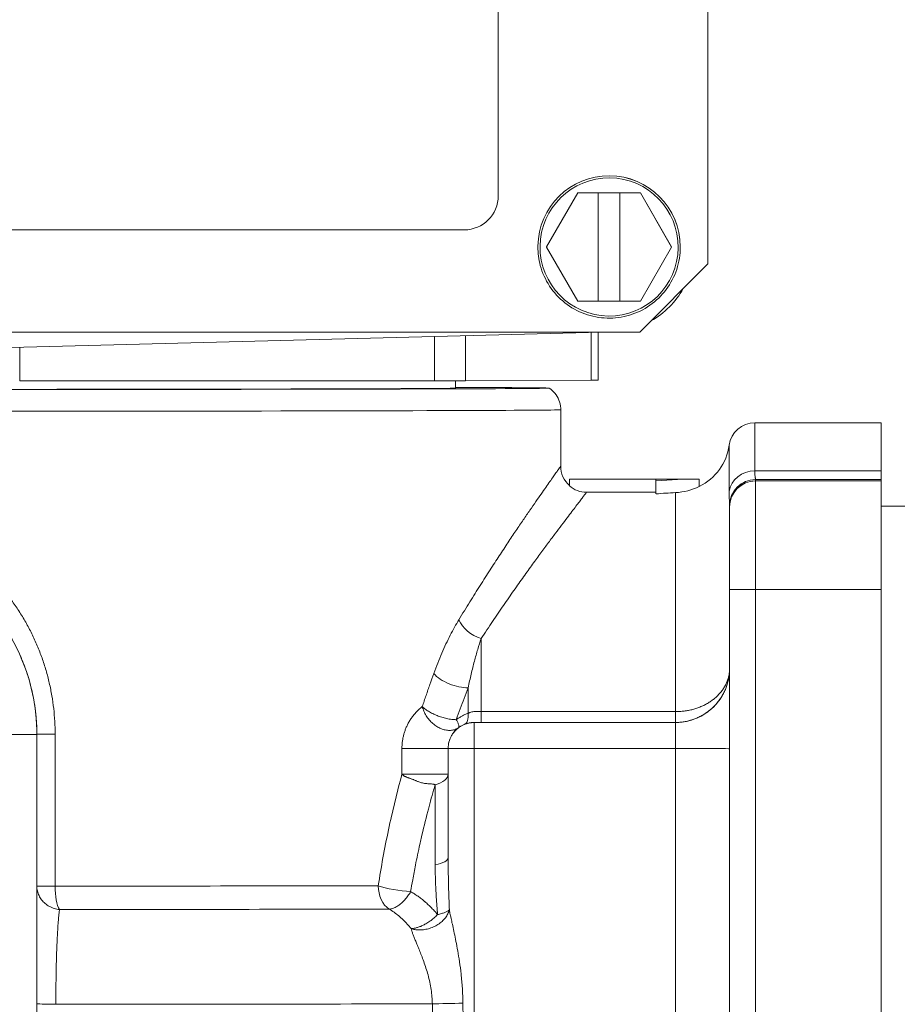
# Model space of a CAD drawing. Header units: inches. Extents: x 1 to 669, y 0 to 417.
# Tile 50 of 256: x 84.14 to 86.06, y 279.1 to 281.25. Entities that reach past the tile are written whole.
import ezdxf

# ---------------------------------------------------------------- set-up
doc = ezdxf.new("R2010")
doc.units = ezdxf.units.IN
doc.header["$LTSCALE"] = 12
doc.header["$MEASUREMENT"] = 0
doc.layers.get('0').update_dxf_attribs({"linetype": 'CONTINUOUS'})
doc.layers.add('X', color=1, linetype='CONTINUOUS')

# ---------------------------------------------------------------- blocks, each defined once
blk = doc.blocks.new('GASTRAIN')
at = {"layer": 'X', "lineweight": 0}
for p, q in [((-37.6243, 298.5756), (-37.6243, 307.3951)), ((-38.0839, 298.7251), (-38.0839, 301.2065)), ((-37.9095, 298.7316), (-37.978, 298.6129)), ((-37.978, 298.6127), (-37.9095, 298.7314)), ((-37.9095, 298.7316), (-37.7725, 298.7316)), ((-37.9095, 298.7314), (-37.9095, 298.7316)), ((-37.9095, 298.7314), (-37.8648, 298.7314)), ((-37.8648, 298.7315), (-37.8173, 298.7315)), ((-37.8648, 298.7314), (-37.8648, 298.7315)), ((-37.8648, 298.4941), (-37.8648, 298.7314)), ((-37.8173, 298.7315), (-37.8173, 298.7314)), ((-37.8173, 298.7314), (-37.7725, 298.7314)), ((-37.8173, 298.4941), (-37.8173, 298.7314)), ((-37.704, 298.6129), (-37.7725, 298.7316)), ((-37.7725, 298.7314), (-37.7725, 298.7316)), ((-37.7725, 298.7314), (-37.704, 298.6127)), ((-40.8867, 298.6503), (-38.1587, 298.6503)), ((-37.9972, 298.6129), (-37.9972, 298.613)), ((-37.978, 298.6129), (-37.978, 298.6127)), ((-37.9095, 298.4941), (-37.978, 298.6127)), ((-37.704, 298.6127), (-37.7725, 298.4941)), ((-37.704, 298.6127), (-37.704, 298.6129)), ((-37.6849, 298.6129), (-37.6849, 298.613)), ((-37.6243, 298.5756), (-37.7738, 298.4261)), ((-37.8648, 298.4941), (-37.9095, 298.4941)), ((-37.8648, 298.4942), (-37.8173, 298.4942)), ((-37.7725, 298.4941), (-37.8173, 298.4941)), ((-41.2717, 298.4261), (-37.7738, 298.4261)), ((-37.8575, 298.4261), (-39.5227, 298.3825)), ((-38.2238, 298.4165), (-38.2238, 298.3196)), ((-38.156, 298.4183), (-38.156, 298.3197)), ((-37.8801, 298.4255), (-37.8801, 298.3207)), ((-37.8651, 298.3208), (-37.8651, 298.4259)), ((-39.1332, 298.3927), (-39.1332, 298.3191)), ((-39.1332, 298.3191), (-38.2238, 298.3196)), ((-38.1774, 298.3034), (-38.1774, 298.3196)), ((-38.156, 298.3197), (-37.8801, 298.3207)), ((-37.947, 298.1325), (-37.947, 298.2559)), ((-37.5215, 298.2275), (-37.5215, 298.1219)), ((-37.5215, 298.2275), (-37.2446, 298.2275)), ((-37.2446, 298.1219), (-37.2446, 298.2275)), ((-37.5779, 298.1782), (-37.5779, 298.0766)), ((-37.928, 298.1035), (-37.928, 298.1041)), ((-37.6457, 298.1041), (-37.928, 298.1041)), ((-37.7382, 298.1035), (-37.928, 298.1035)), ((-37.928, 298.1035), (-37.928, 298.0891)), ((-37.7382, 298.1035), (-37.7382, 298.1001)), ((-37.6433, 298.1041), (-37.6433, 298.0877)), ((-37.2446, 298.1219), (-37.5215, 298.1219)), ((-37.5199, 298.1028), (-37.5199, 298.103)), ((-37.2446, 298.1028), (-37.5199, 298.1028)), ((-37.5199, 298.0998), (-37.5199, 298.1028)), ((-37.2446, 298.1219), (-37.2446, 298.1028)), ((-37.2446, 298.1028), (-37.2446, 298.0998)), ((-37.7382, 298.1001), (-37.7382, 298.0715)), ((-37.2446, 298.0998), (-37.5199, 298.0998)), ((-37.5199, 298.0998), (-37.5199, 297.862)), ((-37.2446, 297.862), (-37.2446, 298.0998)), ((-37.8905, 298.075), (-37.7382, 298.075)), ((-37.6955, 297.5941), (-37.6955, 298.0743)), ((-37.5768, 298.0459), (-37.5768, 298.0461)), ((-37.5768, 298.0429), (-37.5768, 298.0459)), ((-37.5768, 298.0429), (-37.5768, 297.8621)), ((-32.6466, 298.0447), (-37.2446, 298.0447)), ((-37.5768, 295.9637), (-37.5768, 297.8621)), ((-37.2446, 297.862), (-37.5199, 297.862)), ((-37.5199, 295.9636), (-37.5199, 297.862)), ((-37.2446, 297.862), (-37.2446, 295.9636)), ((-38.1216, 297.5941), (-38.1216, 297.7543)), ((-38.1501, 297.5907), (-38.1501, 297.6463)), ((-38.1216, 297.5941), (-37.6955, 297.5941)), ((-38.1216, 297.5705), (-38.1216, 297.5941)), ((-38.1369, 297.5705), (-38.1369, 297.5702)), ((-37.6955, 297.5702), (-38.1369, 297.5702)), ((-38.1369, 297.5702), (-38.1369, 297.5131)), ((-38.1216, 297.5705), (-37.6955, 297.5705)), ((-37.6955, 297.5131), (-37.6955, 297.5702)), ((-39.0956, 297.5441), (-39.0956, 297.5446)), ((-39.0956, 295.921), (-39.0956, 297.5441)), ((-39.0555, 297.2116), (-39.0555, 297.5447)), ((-38.2951, 297.4571), (-38.2951, 297.5135)), ((-38.1938, 297.5133), (-38.1938, 297.5134)), ((-38.1938, 297.2739), (-38.1938, 297.5133)), ((-38.1369, 295.9222), (-38.1369, 297.5131)), ((-37.6955, 297.5131), (-38.1369, 297.5131)), ((-38.2223, 297.4341), (-38.2223, 297.2588))]:
    blk.add_line(p, q, dxfattribs=at)
for centre, radius, start, end in [((-37.5215, 298.1705), 0.057, 90, 172.2336), ((-37.6955, 298.1943), 0.1187, 296.1039, 352.2336)]:
    blk.add_arc(centre, radius, start, end, dxfattribs=at)
at = {"layer": 'X', "lineweight": 0, "extrusion": (0, 0, -1)}
for centre, major_axis, ratio, start_param, end_param in [((-37.841, 298.613), (-0.1561, 0), 0.999998, 0.011528, 3.141593), ((-37.841, 298.6129), (-0.1561, 0), 0.999998, 0.011681, 3.141593), ((-37.841, 298.6129), (-0.1514, 0), 0.999998, 0.011681, 6.294866), ((-38.1587, 298.7251), (0.0747, 0), 0.999998, 0, 1.570796), ((-37.841, 298.6129), (-0.1561, 0), 0.999998, 0, 0.011681), ((-37.841, 298.6135), (-0.1869, 0), 0.999998, -2.627044, -2.085345), ((-37.8901, 298.1325), (-0.057, 0), 0.999998, -0.840942, 0.000148), ((-37.6433, 296.9176), (0.8399, 0.8399), 0.99791, -0.86653, -0.786444), ((-37.5215, 298.0696), (-0.057, 0), 0.919425, 0.13555, 1.570796), ((-37.5199, 298.0461), (-0.057, 0), 0.999238, 0.000001, 1.570796), ((-37.5199, 298.0459), (-0.057, 0), 0.999998, 0, 1.570796), ((-37.5199, 298.0429), (-0.057, 0), 0.999998, 0, 1.570796), ((-38.1216, 297.7955), (-0.0483, 0.0302), 0.663044, -1.964484, -0.755639), ((-38.1785, 297.6776), (-0.0534, 0.0199), 0.451316, -2.292152, -0.689392), ((-38.1369, 297.5133), (-0.057, 0), 0.999998, 0, 1.570796), ((-37.6955, 297.5129), (0.1187, 0), 0.002092, -1.570796, 0), ((-38.2508, 297.2739), (0.057, 0), 0.307755, 0, 1.047198), ((-39.0386, 297.2115), (-0.057, 0), 0.002092, -0.00001, 1.269758), ((-39.0386, 297.2115), (0, 0.057), 0.296511, -2.68905, -1.568606), ((-38.3046, 297.2125), (-0.0562, 0.0089), 0.17129, -2.128691, -0.742077), ((-38.3046, 297.2125), (-0.0001, 0.057), 0.746099, -2.688099, -1.567654), ((-39.0386, 296.9539), (-0.057, 0), 0.025088, -1.298395, 0), ((-39.5227, 296.956), (-1.7418, 0), 0.002092, -2.408414, -1.843292), ((-38.1862, 296.955), (-0.0569, -0.0014), 0.009719, -2.018443, -0.732988), ((-38.1376, 298.0335), (0.0423, -4.2114), 0.008534, 1.045756, 1.311933)]:
    blk.add_ellipse(centre, major_axis=major_axis, ratio=ratio, start_param=start_param, end_param=end_param, dxfattribs=at)
at = {"layer": 'X', "lineweight": 0}
for centre, major_axis, ratio, start_param, end_param in [((-38.253, 298.3198), (0.1121, 0), 0.002092, -1.307162, -0.523599), ((-37.9772, 298.3208), (0.1121, 0), 0.002092, -0.523603, 0), ((-39.5227, 298.3034), (-1.5502, 0), 0.002092, 0, 3.661556), ((-39.5227, 298.3034), (-1.3453, 0), 0.002092, 0, 3.141593), ((-39.5227, 298.2559), (-1.5757, 0), 0.002092, 0, 3.141593), ((-37.6433, 296.9176), (-0.8399, 0.8399), 0.99791, -0.786444, -0.784352), ((-37.6957, 298.1726), (-0.1128, -0.0194), 0.855362, 1.427051, 1.902985), ((-37.6434, 295.7666), (0.0049, 2.309), 0.707105, 0.03486, 0.06105), ((-39.5227, 297.5441), (0.4271, 0), 0.999998, 0, 3.141593), ((-37.5199, 297.8621), (-0.057, 0), 0.002092, 0, 1.570796), ((-37.6955, 297.6889), (0.1187, 0), 0.999998, -1.570796, 0), ((-38.1785, 297.6195), (0.0208, -0.053), 0.370712, 0.002093, 0.857479), ((-38.1238, 297.6035), (-0.0315, 0.0007), 0.295687, 1.404569, 1.647877), ((-38.1299, 297.5705), (-0.0416, 0), 0.001664, 1.403606, 1.772238), ((-39.1525, 297.5441), (0.057, 0), 0.002092, -1.570796, 0), ((-39.0386, 297.5446), (-0.057, 0), 0.002092, -1.269758, 0), ((-38.2508, 297.5134), (0.057, 0), 0.002132, 0.000025, 2.463977), ((-38.1369, 297.5133), (-0.057, 0), 0.002092, 0, 1.570796), ((-38.2508, 297.457), (0.057, 0), 0.002092, 0, 2.463977), ((-38.2508, 297.457), (0.057, 0), 0.465866, -1.047196, 0), ((-39.5227, 297.2147), (1.5757, 0), 0.002092, -1.269758, -0.72861), ((-39.5227, 297.1635), (1.6079, 0), 0.002092, -1.269758, -0.72861)]:
    blk.add_ellipse(centre, major_axis=major_axis, ratio=ratio, start_param=start_param, end_param=end_param, dxfattribs=at)
for points, knots in [([(-37.6849, 298.6129), (-37.6849, 298.5963), (-37.6876, 298.5796), (-37.698, 298.548), (-37.7058, 298.5331), (-37.7257, 298.5063), (-37.7378, 298.4946), (-37.7651, 298.4755), (-37.7803, 298.4681), (-37.8122, 298.4586), (-37.8289, 298.4564), (-37.8622, 298.4574), (-37.8788, 298.4605), (-37.9101, 298.4719), (-37.9248, 298.4801), (-37.951, 298.5008), (-37.9623, 298.5132), (-37.9806, 298.5411), (-37.9876, 298.5565), (-37.9954, 298.5857), (-37.9972, 298.5993), (-37.9972, 298.6129)], [3.141593, 3.141593, 3.141593, 3.141593, 3.461593, 3.461593, 3.781593, 3.781593, 4.101593, 4.101593, 4.421593, 4.421593, 4.741593, 4.741593, 5.061593, 5.061593, 5.381593, 5.381593, 5.701593, 5.701593, 6.021593, 6.021593, 6.283185, 6.283185, 6.283185, 6.283185]), ([(-37.9725, 298.3034), (-37.9679, 298.3004), (-37.9636, 298.2965), (-37.9564, 298.2878), (-37.9533, 298.2827), (-37.9489, 298.2717), (-37.9475, 298.2656), (-37.947, 298.2584), (-37.947, 298.2572), (-37.947, 298.2559)], [0, 0, 0, 0, 0.01687715, 0.01687715, 0.03430872, 0.03430872, 0.05248307, 0.05248307, 0.05614023, 0.05614023, 0.05614023, 0.05614023]), ([(-37.5199, 298.103), (-37.5199, 298.1032), (-37.5199, 298.1035), (-37.52, 298.1041), (-37.5201, 298.1043), (-37.5202, 298.1049), (-37.5203, 298.1053), (-37.5205, 298.1066), (-37.5206, 298.1075), (-37.5209, 298.1097), (-37.521, 298.1109), (-37.5212, 298.1126), (-37.5212, 298.1129), (-37.5213, 298.1144), (-37.5213, 298.1155), (-37.5214, 298.1183), (-37.5215, 298.1201), (-37.5215, 298.1219)], [0, 0, 0, 0, 0.1666667, 0.1666667, 0.2264126, 0.2264126, 0.3333333, 0.3333333, 0.5, 0.5, 0.6666667, 0.6666667, 0.708188, 0.708188, 0.8333333, 0.8333333, 0.9999914, 0.9999914, 0.9999914, 0.9999914]), ([(-37.928, 298.0891), (-37.9229, 298.0846), (-37.917, 298.081), (-37.9041, 298.0762), (-37.8973, 298.075), (-37.8905, 298.075)], [0, 0, 0, 0, 0.0521977, 0.0521977, 0.1043936, 0.1043936, 0.1043936, 0.1043936]), ([(-38.2254, 297.6776), (-38.2226, 297.6855), (-38.2197, 297.6931), (-38.2168, 297.7006), (-38.2138, 297.708), (-38.2108, 297.7152), (-38.2078, 297.7222), (-38.2048, 297.7292), (-38.2017, 297.736), (-38.1986, 297.7426), (-38.1955, 297.7492), (-38.1924, 297.7555), (-38.1893, 297.7616), (-38.1862, 297.7677), (-38.183, 297.7736), (-38.1799, 297.7793), (-38.1767, 297.7849), (-38.1736, 297.7903), (-38.1705, 297.7955)], [0, 0, 0, 0, 0.166667, 0.166667, 0.166667, 0.333333, 0.333333, 0.333333, 0.5, 0.5, 0.5, 0.666667, 0.666667, 0.666667, 0.833333, 0.833333, 0.833333, 1, 1, 1, 1]), ([(-38.1501, 297.6463), (-38.1479, 297.6567), (-38.1457, 297.6668), (-38.1434, 297.6765), (-38.1411, 297.6862), (-38.1387, 297.6956), (-38.1363, 297.7046), (-38.1339, 297.7136), (-38.1315, 297.7223), (-38.129, 297.7305), (-38.1265, 297.7388), (-38.1241, 297.7468), (-38.1216, 297.7543)], [0, 0, 0, 0, 0.25, 0.25, 0.25, 0.5, 0.5, 0.5, 0.75, 0.75, 0.75, 1, 1, 1, 1]), ([(-38.2505, 297.6052), (-38.2478, 297.6134), (-38.2451, 297.6215), (-38.2423, 297.6296), (-38.2395, 297.6377), (-38.2367, 297.6458), (-38.2339, 297.6538), (-38.2311, 297.6618), (-38.2283, 297.6697), (-38.2254, 297.6776)], [0, 0, 0, 0, 0.3333333, 0.3333333, 0.3333333, 0.6666666, 0.6666666, 0.6666666, 0.9999999, 0.9999999, 0.9999999, 0.9999999]), ([(-37.6955, 297.5941), (-37.6923, 297.5941), (-37.6859, 297.5943), (-37.6763, 297.5953), (-37.6668, 297.5968), (-37.6575, 297.5989), (-37.6485, 297.6017), (-37.6397, 297.605), (-37.6313, 297.6089), (-37.6233, 297.6134), (-37.6158, 297.6183), (-37.6088, 297.6238), (-37.6024, 297.6298), (-37.5966, 297.6361), (-37.5914, 297.6429), (-37.587, 297.65), (-37.5833, 297.6574), (-37.5804, 297.6651), (-37.5784, 297.6729), (-37.5771, 297.6809), (-37.5768, 297.6863), (-37.5768, 297.689)], [0.0000138, 0.0000138, 0.0000138, 0.0000138, 0.0526316, 0.1052632, 0.1578947, 0.2105263, 0.2631579, 0.3157895, 0.3684211, 0.4210526, 0.4736842, 0.5263158, 0.5789474, 0.6315789, 0.6842105, 0.7368421, 0.7894737, 0.8421053, 0.8947368, 0.9473684, 1, 1, 1, 1]), ([(-38.1761, 297.5765), (-38.1733, 297.5844), (-38.1704, 297.5922), (-38.1647, 297.6078), (-38.1618, 297.6155), (-38.156, 297.631), (-38.153, 297.6387), (-38.1501, 297.6463)], [0, 0, 0, 0, 0.333333, 0.333333, 0.666667, 0.666667, 1, 1, 1, 1]), ([(-38.1707, 297.5593), (-38.1718, 297.5585), (-38.173, 297.5578), (-38.1754, 297.5564), (-38.1767, 297.5558), (-38.1793, 297.5548), (-38.1807, 297.5544), (-38.1835, 297.5537), (-38.1849, 297.5534), (-38.1878, 297.5531), (-38.1893, 297.553), (-38.1923, 297.553), (-38.1939, 297.5531), (-38.197, 297.5534), (-38.1985, 297.5536), (-38.2017, 297.5543), (-38.2033, 297.5547), (-38.2064, 297.5557), (-38.208, 297.5563), (-38.2111, 297.5576), (-38.2127, 297.5583), (-38.2158, 297.5599), (-38.2173, 297.5608), (-38.2203, 297.5627), (-38.2218, 297.5637), (-38.2247, 297.5659), (-38.2261, 297.567), (-38.2289, 297.5695), (-38.2302, 297.5707), (-38.2328, 297.5734), (-38.2341, 297.5748), (-38.2365, 297.5777), (-38.2377, 297.5791), (-38.2399, 297.5822), (-38.2409, 297.5837), (-38.2429, 297.5869), (-38.2438, 297.5885), (-38.2455, 297.5918), (-38.2463, 297.5934), (-38.2478, 297.5968), (-38.2484, 297.5984), (-38.2496, 297.6018), (-38.2501, 297.6035), (-38.2505, 297.6052)], [0, 0, 0, 0, 0.047619, 0.047619, 0.095238, 0.095238, 0.142857, 0.142857, 0.190476, 0.190476, 0.238095, 0.238095, 0.285714, 0.285714, 0.333333, 0.333333, 0.380952, 0.380952, 0.428571, 0.428571, 0.47619, 0.47619, 0.52381, 0.52381, 0.571429, 0.571429, 0.619048, 0.619048, 0.666667, 0.666667, 0.714286, 0.714286, 0.761905, 0.761905, 0.809524, 0.809524, 0.857143, 0.857143, 0.904762, 0.904762, 0.952381, 0.952381, 1, 1, 1, 1]), ([(-38.1761, 297.5765), (-38.1777, 297.5766), (-38.1793, 297.5766), (-38.1827, 297.5769), (-38.1844, 297.577), (-38.1879, 297.5775), (-38.1897, 297.5777), (-38.1933, 297.5783), (-38.1951, 297.5787), (-38.1987, 297.5795), (-38.2005, 297.5799), (-38.2041, 297.5808), (-38.2059, 297.5813), (-38.2094, 297.5824), (-38.2112, 297.583), (-38.2146, 297.5842), (-38.2163, 297.5849), (-38.2197, 297.5862), (-38.2213, 297.5869), (-38.2246, 297.5883), (-38.2262, 297.589), (-38.2294, 297.5906), (-38.2309, 297.5914), (-38.234, 297.5931), (-38.2355, 297.594), (-38.2383, 297.5958), (-38.2397, 297.5967), (-38.2423, 297.5984), (-38.2435, 297.5993), (-38.2458, 297.6011), (-38.2468, 297.602), (-38.2488, 297.6037), (-38.2497, 297.6045), (-38.2505, 297.6052)], [0, 0, 0, 0, 0.0625, 0.0625, 0.125, 0.125, 0.1875, 0.1875, 0.25, 0.25, 0.3125, 0.3125, 0.375, 0.375, 0.4375, 0.4375, 0.5, 0.5, 0.5625, 0.5625, 0.625, 0.625, 0.6875, 0.6875, 0.75, 0.75, 0.8125, 0.8125, 0.875, 0.875, 0.9375, 0.9375, 1, 1, 1, 1]), ([(-38.1761, 297.5765), (-38.1741, 297.5779), (-38.1701, 297.5806), (-38.1638, 297.5844), (-38.1571, 297.5878), (-38.1524, 297.5897), (-38.1501, 297.5907)], [0, 0, 0, 0, 0.25, 0.5, 0.75, 0.9999386, 0.9999386, 0.9999386, 0.9999386]), ([(-38.1501, 297.5907), (-38.1495, 297.5909), (-38.1488, 297.5912), (-38.1475, 297.5917), (-38.1468, 297.592), (-38.1448, 297.5927), (-38.1434, 297.5931), (-38.1406, 297.5937), (-38.1392, 297.594), (-38.1377, 297.5942), (-38.1376, 297.5942), (-38.1362, 297.5944), (-38.1349, 297.5945), (-38.1321, 297.5945), (-38.1307, 297.5945), (-38.1292, 297.5944)], [0, 0, 0, 0, 0.0946258, 0.0946258, 0.2, 0.2, 0.4, 0.4, 0.6, 0.6, 0.6125805, 0.6125805, 0.8, 0.8, 0.9999541, 0.9999541, 0.9999541, 0.9999541]), ([(-38.1577, 297.5665), (-38.1564, 297.567), (-38.155, 297.5675), (-38.1537, 297.5679), (-38.1523, 297.5683), (-38.151, 297.5687), (-38.1496, 297.569), (-38.1482, 297.5693), (-38.1468, 297.5696), (-38.1453, 297.5698), (-38.1439, 297.57), (-38.1425, 297.5702), (-38.1411, 297.5703), (-38.1397, 297.5704), (-38.1383, 297.5705), (-38.1369, 297.5705)], [0.0000176, 0.0000176, 0.0000176, 0.0000176, 0.2, 0.2, 0.2, 0.4, 0.4, 0.4, 0.6, 0.6, 0.6, 0.8, 0.8, 0.8, 0.9998936, 0.9998936, 0.9998936, 0.9998936]), ([(-38.1938, 297.5134), (-38.1938, 297.5143), (-38.1938, 297.5152), (-38.1937, 297.5169), (-38.1936, 297.5178), (-38.1935, 297.5193), (-38.1934, 297.5198), (-38.1933, 297.5208), (-38.1933, 297.5211), (-38.1931, 297.5223), (-38.193, 297.5233), (-38.1926, 297.5252), (-38.1924, 297.5262), (-38.1919, 297.5282), (-38.1916, 297.5292), (-38.1909, 297.5313), (-38.1905, 297.5325), (-38.1897, 297.5347), (-38.1892, 297.5358), (-38.1883, 297.5378), (-38.1879, 297.5388), (-38.1873, 297.5399), (-38.1872, 297.5401), (-38.1865, 297.5414), (-38.1859, 297.5425), (-38.1845, 297.5447), (-38.1838, 297.5458), (-38.1826, 297.5474), (-38.1822, 297.5479), (-38.1814, 297.549), (-38.1809, 297.5496), (-38.1795, 297.5512), (-38.1786, 297.5523), (-38.1767, 297.5542), (-38.1759, 297.555), (-38.1748, 297.556), (-38.1745, 297.5562), (-38.1732, 297.5574), (-38.172, 297.5584), (-38.1707, 297.5593)], [0.0001611, 0.0001611, 0.0001611, 0.0001611, 0.0666667, 0.0666667, 0.1333333, 0.1333333, 0.1763008, 0.1763008, 0.2, 0.2, 0.2666667, 0.2666667, 0.3333333, 0.3333333, 0.3962055, 0.3962055, 0.4666667, 0.4666667, 0.5333333, 0.5333333, 0.5894969, 0.5894969, 0.6, 0.6, 0.6666667, 0.6666667, 0.7333333, 0.7333333, 0.7633216, 0.7633216, 0.8, 0.8, 0.8666667, 0.8666667, 0.9205994, 0.9205994, 0.9333333, 0.9333333, 1, 1, 1, 1]), ([(-38.2761, 297.1996), (-38.2747, 297.2082), (-38.2732, 297.2169), (-38.2697, 297.2363), (-38.2676, 297.247), (-38.2625, 297.2728), (-38.2593, 297.2879), (-38.255, 297.3075), (-38.254, 297.3119), (-38.2485, 297.3359), (-38.2436, 297.3555), (-38.2376, 297.3788), (-38.2366, 297.3824), (-38.2314, 297.4021), (-38.2269, 297.4181), (-38.2223, 297.4341)], [0.0000017, 0.0000017, 0.0000017, 0.0000017, 0.1121541, 0.1121541, 0.25, 0.25, 0.4436587, 0.4436587, 0.5, 0.5, 0.75, 0.75, 0.7965126, 0.7965126, 1, 1, 1, 1]), ([(-38.2171, 297.1492), (-38.2192, 297.1518), (-38.2214, 297.1543), (-38.2258, 297.1592), (-38.2281, 297.1616), (-38.2327, 297.1663), (-38.235, 297.1686), (-38.2396, 297.1729), (-38.2419, 297.175), (-38.2444, 297.1771), (-38.2445, 297.1772), (-38.2472, 297.1795), (-38.2497, 297.1815), (-38.2548, 297.1855), (-38.2573, 297.1874), (-38.2626, 297.1911), (-38.2652, 297.1929), (-38.2706, 297.1963), (-38.2733, 297.198), (-38.2761, 297.1996)], [0, 0, 0, 0, 0.125, 0.125, 0.25, 0.25, 0.375, 0.375, 0.491656, 0.491656, 0.5, 0.5, 0.625, 0.625, 0.75, 0.75, 0.875, 0.875, 1, 1, 1, 1]), ([(-39.0539, 296.9525), (-39.0539, 296.9578), (-39.0539, 296.9684), (-39.0538, 296.9843), (-39.0536, 297), (-39.0534, 297.0154), (-39.0531, 297.0306), (-39.0528, 297.0455), (-39.0524, 297.0599), (-39.0519, 297.0738), (-39.0514, 297.0872), (-39.0508, 297.1), (-39.0501, 297.1121), (-39.0494, 297.1234), (-39.0487, 297.134), (-39.0478, 297.1438), (-39.0469, 297.1526), (-39.0463, 297.1578), (-39.046, 297.1603)], [0.0000323, 0.0000323, 0.0000323, 0.0000323, 0.0625, 0.125, 0.1875, 0.25, 0.3125, 0.375, 0.4375, 0.5, 0.5625, 0.625, 0.6875, 0.75, 0.8125, 0.875, 0.9375, 1, 1, 1, 1]), ([(-38.1912, 297.1595), (-38.1917, 297.159), (-38.1923, 297.1586), (-38.1937, 297.1576), (-38.1944, 297.1571), (-38.1961, 297.1562), (-38.197, 297.1558), (-38.1989, 297.1548), (-38.1999, 297.1544), (-38.2021, 297.1535), (-38.2033, 297.1531), (-38.2058, 297.1522), (-38.2071, 297.1518), (-38.2098, 297.151), (-38.2112, 297.1506), (-38.2141, 297.1499), (-38.2156, 297.1495), (-38.2171, 297.1492)], [0, 0, 0, 0, 0.125, 0.125, 0.25, 0.25, 0.375, 0.375, 0.5, 0.5, 0.625, 0.625, 0.75, 0.75, 0.875, 0.875, 1, 1, 1, 1]), ([(-38.2171, 297.1492), (-38.2184, 297.1479), (-38.2197, 297.1466), (-38.221, 297.1453), (-38.2224, 297.144), (-38.2238, 297.1428), (-38.2252, 297.1416), (-38.2266, 297.1404), (-38.2281, 297.1392), (-38.2295, 297.138), (-38.2308, 297.1371), (-38.232, 297.1361), (-38.2333, 297.1353), (-38.2335, 297.1351), (-38.2337, 297.1349), (-38.234, 297.1348), (-38.2354, 297.1337), (-38.2369, 297.1328), (-38.2384, 297.1318), (-38.2398, 297.1309), (-38.2412, 297.13), (-38.2426, 297.1292), (-38.244, 297.1284), (-38.2454, 297.1276), (-38.2467, 297.127), (-38.248, 297.1263), (-38.2493, 297.1256), (-38.2505, 297.125), (-38.2518, 297.1245), (-38.253, 297.1239), (-38.2541, 297.1234), (-38.2553, 297.123), (-38.2564, 297.1225), (-38.2576, 297.1221), (-38.2587, 297.1217), (-38.2598, 297.1213), (-38.2609, 297.121), (-38.262, 297.1207), (-38.2631, 297.1204), (-38.2641, 297.1201), (-38.2652, 297.1198), (-38.2662, 297.1196), (-38.2672, 297.1194), (-38.2682, 297.1192), (-38.2692, 297.119), (-38.2701, 297.1189), (-38.2711, 297.1188), (-38.272, 297.1187), (-38.2728, 297.1186), (-38.2736, 297.1186), (-38.2744, 297.1185), (-38.2751, 297.1185)], [0, 0, 0, 0, 0.0625, 0.0625, 0.0625, 0.125, 0.125, 0.125, 0.1875, 0.1875, 0.1875, 0.240476, 0.240476, 0.240476, 0.25, 0.25, 0.25, 0.3125, 0.3125, 0.3125, 0.375, 0.375, 0.375, 0.4375, 0.4375, 0.4375, 0.5, 0.5, 0.5, 0.5625, 0.5625, 0.5625, 0.625, 0.625, 0.625, 0.6875, 0.6875, 0.6875, 0.75, 0.75, 0.75, 0.8125, 0.8125, 0.8125, 0.875, 0.875, 0.875, 0.9375, 0.9375, 0.9375, 1, 1, 1, 1]), ([(-38.2285, 296.9536), (-38.2286, 296.9586), (-38.2292, 296.9688), (-38.2311, 296.9849), (-38.2341, 297.001), (-38.2379, 297.0169), (-38.2425, 297.0322), (-38.2474, 297.0466), (-38.2523, 297.0597), (-38.257, 297.0714), (-38.2613, 297.0818), (-38.2651, 297.091), (-38.2684, 297.0992), (-38.2712, 297.1064), (-38.2734, 297.1128), (-38.2746, 297.1167), (-38.2751, 297.1185)], [0.0000334, 0.0000334, 0.0000334, 0.0000334, 0.0714286, 0.1428571, 0.2142857, 0.2857143, 0.3571429, 0.4285714, 0.5, 0.5714286, 0.6428571, 0.7142857, 0.7857143, 0.8571429, 0.9285714, 1, 1, 1, 1]), ([(-38.2007, 295.9207), (-38.2037, 296.0242), (-38.2068, 296.1308), (-38.2099, 296.2425), (-38.21, 296.2443), (-38.2127, 296.3437), (-38.2154, 296.4439), (-38.2185, 296.5612), (-38.2189, 296.5761), (-38.2213, 296.6686), (-38.2234, 296.7474), (-38.2264, 296.8692), (-38.2274, 296.9112), (-38.2285, 296.9536)], [0, 0, 0, 0, 0.3279089, 0.3279089, 0.3333333, 0.3333333, 0.6244777, 0.6244777, 0.6666667, 0.6666667, 0.8859065, 0.8859065, 1, 1, 1, 1])]:
    blk.add_open_spline(points, degree=3, knots=knots, dxfattribs=at)
for points in [[(-38.1705, 297.7955), (-38.1623, 297.809), (-38.1464, 297.835), (-38.1235, 297.8714), (-38.1018, 297.9052), (-38.0815, 297.9364), (-38.0626, 297.965), (-38.0451, 297.9911), (-38.029, 298.0147), (-38.0144, 298.036), (-38.0014, 298.0549), (-37.9897, 298.0716), (-37.9795, 298.0862), (-37.9707, 298.0987), (-37.9634, 298.1092), (-37.9573, 298.1177), (-37.9527, 298.1243), (-37.9494, 298.129), (-37.9474, 298.1318), (-37.947, 298.1325), (-37.947, 298.1325)], [(-38.1216, 297.7543), (-38.113, 297.7673), (-38.0963, 297.7924), (-38.0723, 297.8275), (-38.0496, 297.8601), (-38.0283, 297.8901), (-38.0085, 297.9176), (-37.9903, 297.9426), (-37.9736, 297.9652), (-37.9585, 297.9854), (-37.9449, 298.0035), (-37.9329, 298.0193), (-37.9224, 298.0331), (-37.9134, 298.0449), (-37.9059, 298.0548), (-37.8998, 298.0627), (-37.8952, 298.0687), (-37.892, 298.0729), (-37.8908, 298.0745), (-37.8905, 298.075)], [(-37.5768, 298.0461), (-37.5768, 298.0472), (-37.5769, 298.0498), (-37.5772, 298.0549), (-37.5776, 298.061), (-37.5778, 298.0682), (-37.5779, 298.0737), (-37.5779, 298.0766)], [(-39.0555, 297.5447), (-39.0555, 297.554), (-39.056, 297.5727), (-39.0584, 297.6009), (-39.0624, 297.629), (-39.068, 297.657), (-39.0752, 297.6847), (-39.084, 297.7119), (-39.0944, 297.7387), (-39.1063, 297.7649), (-39.1198, 297.7904), (-39.1348, 297.815), (-39.1512, 297.8386), (-39.1689, 297.8612), (-39.1879, 297.8827), (-39.208, 297.9028), (-39.2292, 297.9216), (-39.2513, 297.939), (-39.2743, 297.9549), (-39.298, 297.9693), (-39.3223, 297.9822), (-39.3472, 297.9935), (-39.3725, 298.0032), (-39.3981, 298.0114), (-39.4241, 298.018), (-39.4503, 298.023), (-39.4766, 298.0265), (-39.503, 298.0285), (-39.5295, 298.0288), (-39.5559, 298.0277), (-39.5823, 298.0249), (-39.6085, 298.0207), (-39.6346, 298.0148), (-39.6604, 298.0074), (-39.6859, 297.9985), (-39.711, 297.9879), (-39.7356, 297.9758), (-39.7596, 297.9622), (-39.7829, 297.947), (-39.8054, 297.9303), (-39.8271, 297.9122), (-39.8478, 297.8927), (-39.8673, 297.8719), (-39.8857, 297.8499), (-39.9027, 297.8267), (-39.9184, 297.8026), (-39.9326, 297.7776), (-39.941, 297.7605), (-39.945, 297.7519)], [(-39.0956, 297.5446), (-39.0956, 297.553), (-39.0961, 297.5699), (-39.0983, 297.5952), (-39.1021, 297.6205), (-39.1074, 297.6456), (-39.1143, 297.6705), (-39.1227, 297.6951), (-39.1327, 297.7193), (-39.1441, 297.743), (-39.1571, 297.766), (-39.1716, 297.7883), (-39.1875, 297.8097), (-39.2047, 297.8301), (-39.2233, 297.8495), (-39.2429, 297.8676), (-39.2637, 297.8845), (-39.2853, 297.8999), (-39.3078, 297.9139), (-39.331, 297.9265), (-39.3549, 297.9375), (-39.3792, 297.947), (-39.4039, 297.955), (-39.4289, 297.9614), (-39.4542, 297.9663), (-39.4797, 297.9697), (-39.5053, 297.9715), (-39.5309, 297.9717), (-39.5565, 297.9705), (-39.582, 297.9677), (-39.6074, 297.9634), (-39.6325, 297.9575), (-39.6574, 297.9501), (-39.6819, 297.9411), (-39.7059, 297.9306), (-39.7294, 297.9186), (-39.7522, 297.905), (-39.7742, 297.8901), (-39.7953, 297.8737), (-39.8154, 297.856), (-39.8344, 297.837), (-39.8521, 297.8169), (-39.8685, 297.7958), (-39.8835, 297.7737), (-39.897, 297.7509), (-39.905, 297.7353), (-39.9088, 297.7274)], [(-37.5768, 297.689), (-37.5768, 297.6857), (-37.5771, 297.679), (-37.5784, 297.6691), (-37.5804, 297.6593), (-37.5833, 297.6498), (-37.587, 297.6406), (-37.5915, 297.6317), (-37.5966, 297.6232), (-37.6024, 297.6152), (-37.6089, 297.6078), (-37.6159, 297.6009), (-37.6234, 297.5947), (-37.6314, 297.5891), (-37.6398, 297.5842), (-37.6486, 297.58), (-37.6576, 297.5765), (-37.6669, 297.5738), (-37.6764, 297.5719), (-37.6859, 297.5707), (-37.6923, 297.5705), (-37.6955, 297.5705)], [(-38.2951, 297.5135), (-38.2951, 297.5158), (-38.295, 297.5204), (-38.2944, 297.5275), (-38.2933, 297.5346), (-38.2917, 297.5419), (-38.2897, 297.5491), (-38.2872, 297.5563), (-38.284, 297.5636), (-38.2803, 297.5708), (-38.2759, 297.5781), (-38.2708, 297.5852), (-38.265, 297.5921), (-38.2583, 297.5989), (-38.2532, 297.6031), (-38.2505, 297.6052)], [(-37.6955, 297.5705), (-37.6955, 297.5705), (-37.6955, 297.5706), (-37.6955, 297.5714), (-37.6955, 297.5727), (-37.6955, 297.5744), (-37.6955, 297.5767), (-37.6955, 297.5794), (-37.6955, 297.5825), (-37.6955, 297.586), (-37.6955, 297.5899), (-37.6955, 297.5927), (-37.6955, 297.5941)], [(-38.1707, 297.5593), (-38.1705, 297.5595), (-38.1702, 297.56), (-38.17, 297.5612), (-38.1702, 297.5627), (-38.1707, 297.5648), (-38.1716, 297.5672), (-38.1727, 297.5699), (-38.1742, 297.5731), (-38.1754, 297.5753), (-38.1761, 297.5765)], [(-38.1707, 297.5593), (-38.1699, 297.5599), (-38.1684, 297.561), (-38.1659, 297.5626), (-38.1632, 297.564), (-38.1605, 297.5654), (-38.1586, 297.5662), (-38.1577, 297.5665)], [(-37.6955, 297.5705), (-37.6955, 297.5704), (-37.6955, 297.5704), (-37.6955, 297.5703), (-37.6955, 297.5702), (-37.6955, 297.5702)], [(-37.6955, 297.5131), (-37.6955, 297.4033), (-37.6955, 297.1837), (-37.6954, 296.8543), (-37.6955, 296.6349), (-37.6955, 296.5251)], [(-38.3471, 297.2125), (-38.344, 297.2328), (-38.3371, 297.2734), (-38.325, 297.3347), (-38.311, 297.396), (-38.3006, 297.4368), (-38.2951, 297.4571)], [(-38.2223, 297.4341), (-38.2228, 297.4343), (-38.2241, 297.4347), (-38.2267, 297.4353), (-38.2299, 297.4357), (-38.2338, 297.436), (-38.2383, 297.4362), (-38.2431, 297.4365), (-38.248, 297.4373), (-38.2525, 297.4383), (-38.2562, 297.4395), (-38.2594, 297.4407), (-38.2623, 297.4418), (-38.265, 297.443), (-38.2676, 297.444), (-38.2701, 297.4451), (-38.2726, 297.446), (-38.275, 297.4469), (-38.2772, 297.4477), (-38.2793, 297.4484), (-38.2813, 297.4491), (-38.2832, 297.4498), (-38.285, 297.4505), (-38.2868, 297.4513), (-38.2886, 297.4521), (-38.2903, 297.453), (-38.292, 297.4541), (-38.2937, 297.4554), (-38.2947, 297.4565), (-38.2951, 297.4571)], [(-38.1912, 297.1595), (-38.1918, 297.1731), (-38.1927, 297.1997), (-38.1936, 297.2378), (-38.1938, 297.2621), (-38.1938, 297.2739)], [(-38.2171, 297.1492), (-38.2182, 297.1621), (-38.2201, 297.1874), (-38.2219, 297.2239), (-38.2223, 297.2473), (-38.2223, 297.2588)], [(-39.046, 297.1603), (-39.0479, 297.1605), (-39.0518, 297.1611), (-39.0574, 297.1626), (-39.0628, 297.1646), (-39.068, 297.1671), (-39.0729, 297.1701), (-39.0774, 297.1735), (-39.0815, 297.1774), (-39.0851, 297.1815), (-39.0883, 297.186), (-39.0909, 297.1908), (-39.093, 297.1958), (-39.0945, 297.2009), (-39.0954, 297.2062), (-39.0956, 297.2097), (-39.0956, 297.2115)], [(-38.2761, 297.1996), (-38.277, 297.1979), (-38.2789, 297.1947), (-38.282, 297.1901), (-38.2854, 297.1856), (-38.2889, 297.1814), (-38.2926, 297.1776), (-38.2964, 297.174), (-38.3003, 297.1709), (-38.3042, 297.1681), (-38.3081, 297.1658), (-38.312, 297.1639), (-38.3159, 297.1625), (-38.3196, 297.1616), (-38.3219, 297.1613), (-38.3231, 297.1612)], [(-38.2751, 297.1185), (-38.2778, 297.122), (-38.2835, 297.1287), (-38.2926, 297.138), (-38.3022, 297.1466), (-38.3124, 297.1544), (-38.3195, 297.1591), (-38.3231, 297.1612)], [(-38.1912, 297.1595), (-38.1916, 297.158), (-38.1925, 297.155), (-38.1944, 297.1506), (-38.1969, 297.1463), (-38.1999, 297.1421), (-38.2033, 297.1381), (-38.2072, 297.1343), (-38.2114, 297.1308), (-38.2161, 297.1275), (-38.221, 297.1246), (-38.2262, 297.1221), (-38.2316, 297.1199), (-38.2372, 297.1182), (-38.2428, 297.1169), (-38.2482, 297.116), (-38.2533, 297.1156), (-38.2581, 297.1156), (-38.2626, 297.1158), (-38.2669, 297.1164), (-38.2711, 297.1173), (-38.2738, 297.118), (-38.2751, 297.1185)], [(-38.1615, 296.9551), (-38.1616, 296.9663), (-38.1625, 296.9881), (-38.1653, 297.019), (-38.1689, 297.0466), (-38.1729, 297.0703), (-38.1768, 297.0909), (-38.1805, 297.109), (-38.184, 297.1247), (-38.1869, 297.1382), (-38.1894, 297.1498), (-38.1907, 297.1565), (-38.1912, 297.1595)]]:
    blk.add_open_spline(points, degree=3, dxfattribs=at)

msp = doc.modelspace()

# ---------------------------------------------------------------- block references
msp.add_blockref('GASTRAIN', (123.26937, -17.85695))

doc.saveas('drawing.dxf')
